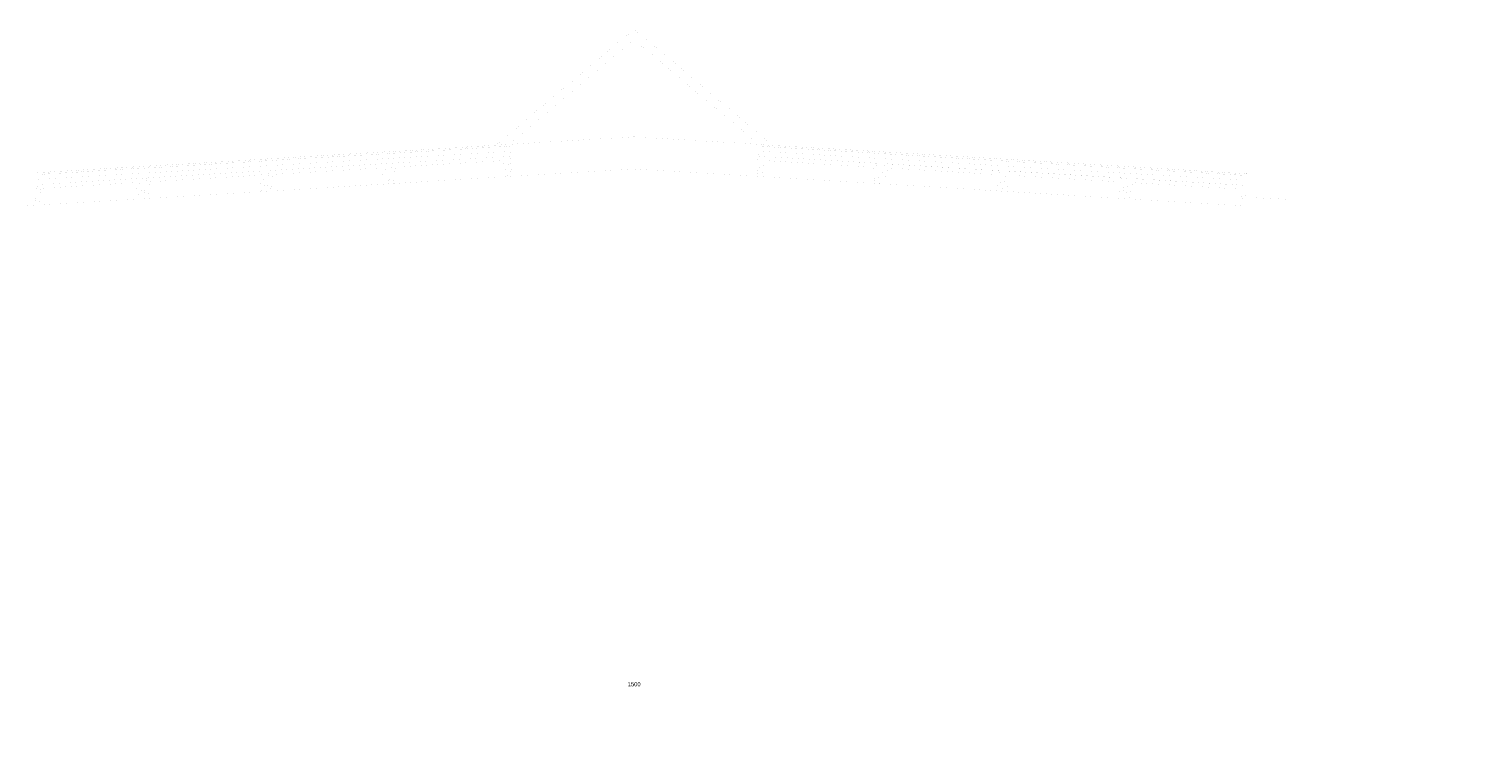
# Paper-space layout 'Layout1' of a CAD drawing. Header units: inches. Extents: x 7368 to 30263, y 5719 to 13940.
# Tile 44 of 44: x 28485 to 30263, y 6306 to 7179. Entities that reach past the tile are written whole.
import ezdxf
from ezdxf.enums import TextEntityAlignment as Align

# ---------------------------------------------------------------- set-up
doc = ezdxf.new("R2010")
doc.units = ezdxf.units.IN
doc.header["$LTSCALE"] = 2
doc.header["$MEASUREMENT"] = 0
doc.linetypes.add('ACAD_ISO04W100', pattern=[30, 24, -3, 0, -3])
doc.linetypes.add('OS', pattern=[60, 30, -15, 0, -15])
doc.layers.get('0').update_dxf_attribs({"linetype": 'CONTINUOUS', "lineweight": 15})
for name, color, linetype, lineweight in [('A CIENKA', 7, 'CONTINUOUS', 13), ('A KRESKOWANIA', 7, 'CONTINUOUS', 5), ('A MURY ISTN', 7, 'CONTINUOUS', 15), ('A OSIE', 7, 'ACAD_ISO04W100', 13), ('ECIANA_PROJEKT', 7, 'CONTINUOUS', 15)]:
    doc.layers.add(name, color=color, linetype=linetype, lineweight=lineweight)
doc.styles.get("Standard").update_dxf_attribs({"font": 'arial.ttf'})

psp = doc.layouts.get("Layout1")

# ---------------------------------------------------------------- linework, layer by layer
at = {"color": 7, "linetype": 'Continuous', "const_width": 0.018}
for points in [[(28778.5, 7005.8), (28918.5, 7014.2)], [(28914.7, 7009), (28782.9, 7001.1)], [(28919.9, 6989.3), (28914.7, 7009)], [(28918.5, 7014.2), (28925, 6989.6)], [(28925, 6989.6), (28928.5, 7014.8)], [(28928.5, 7014.8), (29068.5, 7023.2)], [(28932.9, 7010.1), (28930.1, 6989.9)], [(29064.7, 7018), (28932.9, 7010.1)], [(29069.9, 6998.3), (29064.7, 7018)], [(29068.5, 7023.2), (29075, 6998.6)], [(29381.5, 7023.2), (29375, 6998.6)], [(29380.1, 6998.3), (29385.3, 7018)], [(29521.5, 7014.8), (29381.5, 7023.2)], [(29385.3, 7018), (29517.1, 7010.1)], [(29517.1, 7010.1), (29519.9, 6989.9)], [(29525, 6989.6), (29521.5, 7014.8)], [(29531.5, 7014.2), (29525, 6989.6)], [(29530.1, 6989.3), (29535.3, 7009)], [(29671.5, 7005.8), (29531.5, 7014.2)], [(29535.3, 7009), (29667.1, 7001.1)], [(28495, 6988.8), (28618.5, 6996.2)], [(28614.7, 6991), (28499.4, 6984.1)], [(28619.9, 6971.3), (28614.7, 6991)], [(28618.5, 6996.2), (28625, 6971.6)], [(28625, 6971.6), (28628.5, 6996.8)], [(28628.5, 6996.8), (28768.5, 7005.2)], [(28632.9, 6992.1), (28630.1, 6971.9)], [(28764.7, 7000), (28632.9, 6992.1)], [(28769.9, 6980.3), (28764.7, 7000)], [(28768.5, 7005.2), (28775, 6980.6)], [(28775, 6980.6), (28778.5, 7005.8)], [(28782.9, 7001.1), (28780.1, 6980.9)], [(28925, 6989.6), (28919.9, 6989.3)], [(28930.1, 6989.9), (28925, 6989.6)], [(29075, 6998.6), (29069.9, 6998.3)], [(29375, 6998.6), (29380.1, 6998.3)], [(29519.9, 6989.9), (29525, 6989.6)], [(29525, 6989.6), (29530.1, 6989.3)], [(29667.1, 7001.1), (29669.9, 6980.9)], [(29675, 6980.6), (29671.5, 7005.8)], [(29681.5, 7005.2), (29675, 6980.6)], [(29680.1, 6980.3), (29685.3, 7000)], [(29821.5, 6996.8), (29681.5, 7005.2)], [(29685.3, 7000), (29817.1, 6992.1)], [(29817.1, 6992.1), (29819.9, 6971.9)], [(29825, 6971.6), (29821.5, 6996.8)], [(29831.5, 6996.2), (29825, 6971.6)], [(29830.1, 6971.3), (29835.3, 6991)], [(29971.5, 6987.8), (29831.5, 6996.2)], [(29835.3, 6991), (29967.1, 6983.1)], [(28491.5, 6963.6), (28495, 6988.8)], [(28499.4, 6984.1), (28496.6, 6963.9)], [(28630.1, 6971.9), (28625, 6971.6)], [(28775, 6980.6), (28769.9, 6980.3)], [(28780.1, 6980.9), (28775, 6980.6)], [(29669.9, 6980.9), (29675, 6980.6)], [(29675, 6980.6), (29680.1, 6980.3)], [(29819.9, 6971.9), (29825, 6971.6)], [(29967.1, 6983.1), (29969.9, 6962.9)], [(29975, 6962.6), (29971.5, 6987.8)], [(28496.6, 6963.9), (28491.5, 6963.6)], [(28625, 6971.6), (28619.9, 6971.3)], [(29825, 6971.6), (29830.1, 6971.3)], [(29969.9, 6962.9), (29975, 6962.6)]]:
    psp.add_lwpolyline(points, dxfattribs=at)
at = {"layer": 'A CIENKA', "color": 7, "linetype": 'Continuous', "const_width": 0.018}
for points in [[(29055.9, 7036.9), (29225, 7178.8)], [(29394.1, 7036.9), (29225, 7178.8)], [(29072.7, 7037.9), (29225, 7165.8)], [(29377.4, 7037.9), (29225, 7165.8)], [(26936, 7059.5), (29082.8, 7059.5)], [(29072.7, 7037.9), (29225, 7047.1)], [(29377.4, 7037.9), (29225, 7047.1)], [(29367.3, 7059.5), (30014, 7059.5)], [(30014, 7059.5), (30014, 6971.2)], [(28475, 6962.6), (29225, 7007.6)], [(29975, 6962.6), (29225, 7007.6)], [(29975, 6897.8), (29975, 6962.6)], [(29997, 6904.5), (30007, 6904.5)], [(29997, 6898.5), (29997, 6904.5)], [(30007, 6904.5), (30007, 6898.5)], [(29945, 6897.8), (27005, 6897.8)], [(28502.5, 6897.8), (28502.5, 6877.8)], [(29975, 6897.8), (29945, 6897.8)], [(29945, 6897.8), (29945, 6544.5)], [(30007, 6898.5), (29997, 6898.5)], [(30002, 6898.5), (30002, 6820.5)], [(28502.5, 6877.8), (28497.5, 6872.8)], [(28497.5, 6544.5), (28497.5, 6872.8)], [(30007, 6820.5), (29997, 6820.5)], [(29997, 6820.5), (29997, 6814.5)], [(29997, 6814.5), (30007, 6814.5)], [(30007, 6814.5), (30007, 6820.5)], [(28452.5, 6544.5), (28497.5, 6544.5)], [(29945, 6544.5), (29975, 6544.5)]]:
    psp.add_lwpolyline(points, dxfattribs=at)
at = {"layer": 'A KRESKOWANIA', "color": 254, "linetype": 'Continuous', "const_width": 0.018}
for points in [[(29990, 6904.5), (29990, 6814.5)], [(30007, 6904.5), (29997, 6904.5)], [(29997, 6904.5), (29997, 6814.5)], [(30007, 6814.5), (30007, 6904.5)], [(30014, 6904.5), (30014, 6814.5)], [(29997, 6814.5), (30007, 6814.5)], [(28478, 6370.3), (29972, 6370.3)], [(29975, 6370.3), (29972, 6370.3)], [(29975, 6370.3), (29972, 6367.3)], [(29975, 6370.3), (29975, 6373.3)], [(29975, 6370.3), (29978, 6373.3)], [(29975, 6370.3), (29978, 6370.3)], [(29975, 6370.3), (29975, 6367.3)]]:
    psp.add_lwpolyline(points, dxfattribs=at)
at = {"layer": 'A MURY ISTN', "color": 4, "linetype": 'Continuous', "const_width": 0.018}
for points in [[(28495, 7003.3), (29072.7, 7037.9)], [(28495, 7003), (29072.7, 7037.6)], [(28495, 7001), (29072.8, 7035.6)], [(28495, 7000.9), (29072.8, 7035.5)], [(28495, 6994.8), (29073.2, 7029.5)], [(29075, 6998.6), (29072.7, 7037.9)], [(29375, 6998.6), (29377.4, 7037.9)], [(29972.5, 6993.8), (29376.9, 7029.5)], [(29972.5, 6999.9), (29377.2, 7035.6)], [(29972.5, 6999.8), (29377.2, 7035.5)], [(29980.5, 7001.4), (29377.4, 7037.6)], [(29980.5, 7001.7), (29377.4, 7037.9)], [(28495, 6988.8), (29073.5, 7023.5)], [(29967.5, 6988.1), (29376.5, 7023.5)], [(28495, 6988.8), (28495, 7003.3)], [(29972.5, 7001.9), (29980.5, 7001.4)], [(29972.5, 6962.7), (29972.5, 7001.9)], [(29980.5, 7001.7), (29980.5, 7001.4)], [(29980.5, 6972.7), (29980.5, 7001.4)], [(28491.5, 6963.6), (28495, 6988.8)], [(30024.4, 6970.7), (29980.5, 6972.7)], [(30024.4, 6962.7), (29972.5, 6962.7)], [(29990, 6904.5), (29990, 6962.7)], [(30014, 6904.5), (30014, 6962.7)], [(30024.4, 6962.7), (30024.4, 6970.7)], [(29990, 6904.5), (30014, 6904.5)], [(29990, 6814.5), (30014, 6814.5)], [(29990, 6485.2), (29990, 6814.5)], [(30014, 6485.2), (30014, 6814.5)], [(26960, 6544.5), (29990, 6544.5)]]:
    psp.add_lwpolyline(points, dxfattribs=at)
at = {"layer": 'A OSIE', "color": 1, "linetype": 'OS', "const_width": 0.018}
psp.add_lwpolyline([(29975, 6305.8), (29975, 7059.5)], dxfattribs=at)
at = {"layer": 'ECIANA_PROJEKT', "color": 141, "linetype": 'Continuous', "const_width": 0.018}
psp.add_lwpolyline([(30014, 6514.5), (30263.3, 6514.5)], dxfattribs=at)

# ---------------------------------------------------------------- texts
at = {"layer": 'A KRESKOWANIA', "color": 254, "width": 0.925715}
psp.add_text('1500', height=5, dxfattribs=at).set_placement((29225, 6377.6), align=Align.MIDDLE_CENTER)

doc.saveas('drawing.dxf')
